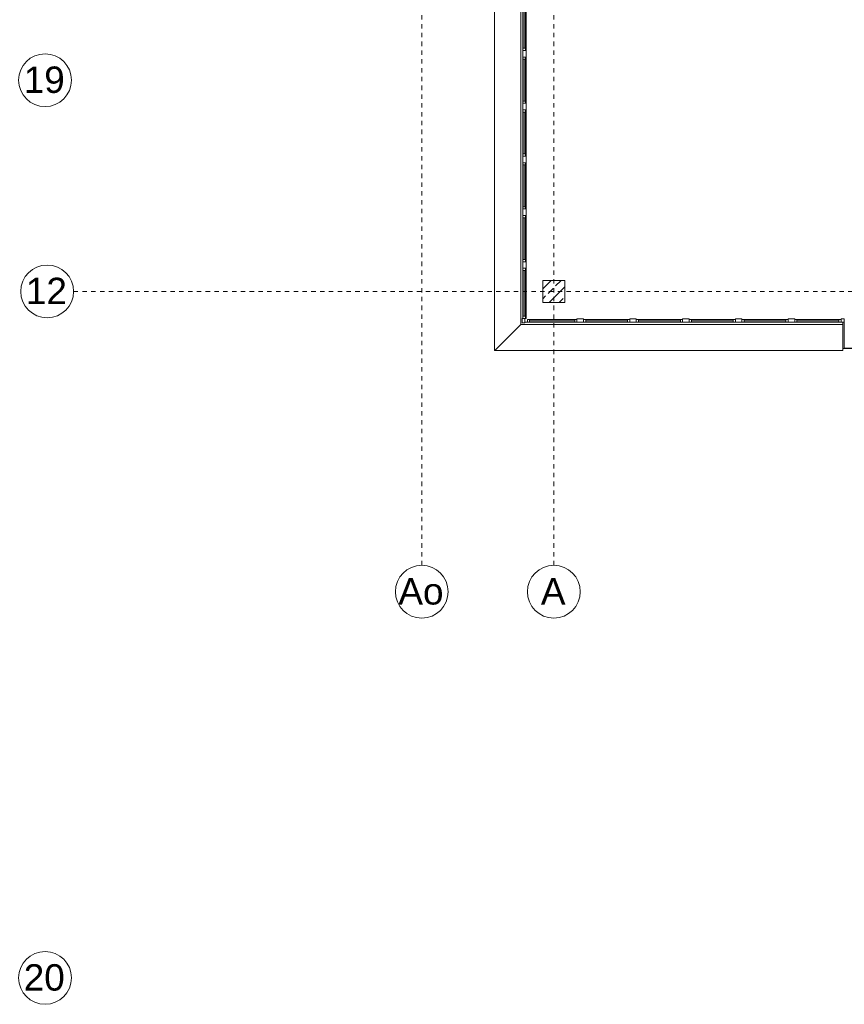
# Model space of a CAD drawing. Header units: metres. Extents: x -52 to 123, y -78 to 33.
# Tile 10 of 112: x 9 to 27, y -74 to -52. Entities that reach past the tile are written whole.
import ezdxf

# ---------------------------------------------------------------- set-up
doc = ezdxf.new("R2010")
doc.units = ezdxf.units.M
doc.linetypes.add('Rasterlinie', pattern=[0.019, 0.01, -0.003, 0.003, -0.003])
for name, color, linetype, lineweight in [('A_Fassadenelemente', 7, 'Continuous', 9), ('A_Fassadenpfosten', 7, 'Continuous', 9), ('A_Fenster', 7, 'Continuous', 9), ('A_Raster', 7, 'Continuous', 9), ('A_Tragwerksstützen_Stahlbeton', 7, 'Continuous', 9), ('A_Wände', 7, 'Continuous', 9)]:
    doc.layers.add(name, color=color, linetype=linetype, lineweight=lineweight)
doc.styles.add('Arial', font='arial.ttf', dxfattribs={"height": 0.6})

# ---------------------------------------------------------------- blocks, each defined once
blk = doc.blocks.new('GSH_Fassade_Fenster_1flg - GSH_Fassade_Fenster_1flg-5999952-BS_Übersicht_O1_BRANDSCHUTZ')
at = {"layer": 'A_Fassadenelemente'}
for p, q in [((-0.525, 0.015), (-0.475, 0.015)), ((-0.525, -0.045), (-0.525, 0.015)), ((-0.475, 0.015), (0.475, 0.015)), ((-0.475, -0.045), (-0.475, 0.015)), ((0.525, 0.015), (0.475, 0.015)), ((0.475, -0.045), (0.475, 0.015)), ((0.525, -0.045), (0.525, 0.015)), ((-0.525, -0.045), (-0.475, -0.045)), ((0.475, -0.015), (-0.475, -0.015)), ((0.475, -0.045), (-0.475, -0.045)), ((0.525, -0.045), (0.475, -0.045))]:
    blk.add_line(p, q, dxfattribs=at)
blk = doc.blocks.new('Pfosten rechteckig - 75x75_Links-2722237-BS_Übersicht_O1_BRANDSCHUTZ')
at = {"layer": 'A_Fassadenpfosten'}
for p, q in [((0, 0.06), (-0.075, 0.06)), ((-0.075, 0.06), (-0.075, -0.015)), ((0, 0.06), (0, -0.015)), ((-0.075, -0.015), (0, -0.015))]:
    blk.add_line(p, q, dxfattribs=at)
blk = doc.blocks.new('Pfosten rechteckig - 150x75-1310572-BS_Übersicht_O1_BRANDSCHUTZ')
at = {"layer": 'A_Fassadenpfosten'}
for p, q in [((0.075, 0.06), (-0.075, 0.06)), ((-0.075, 0.06), (-0.075, -0.015)), ((0.075, 0.06), (0.075, -0.015)), ((-0.075, -0.015), (0.075, -0.015))]:
    blk.add_line(p, q, dxfattribs=at)
blk = doc.blocks.new('GSH_Fassade_Fenster_1flg - GSH_Fassade_Fenster_1flg-6793726-BS_Übersicht_O1_BRANDSCHUTZ')
at = {"layer": 'A_Fassadenelemente'}
for p, q in [((-0.57, 0.015), (-0.52, 0.015)), ((-0.57, -0.045), (-0.57, 0.015)), ((-0.52, 0.015), (0.52, 0.015)), ((-0.52, -0.045), (-0.52, 0.015)), ((0.57, 0.015), (0.52, 0.015)), ((0.52, -0.045), (0.52, 0.015)), ((0.57, -0.045), (0.57, 0.015)), ((-0.57, -0.045), (-0.52, -0.045)), ((0.52, -0.015), (-0.52, -0.015)), ((0.52, -0.045), (-0.52, -0.045)), ((0.57, -0.045), (0.52, -0.045))]:
    blk.add_line(p, q, dxfattribs=at)
blk = doc.blocks.new('Pfosten rechteckig - 90x75-6793725-BS_Übersicht_O1_BRANDSCHUTZ')
at = {"layer": 'A_Fassadenpfosten'}
for p, q in [((20.131, -57.372), (20.131, -58.512)), ((20.131, -58.512), (20.116, -58.512))]:
    blk.add_line(p, q, dxfattribs=at)
blk = doc.blocks.new('Pfosten rechteckig - 90x75-1335231-BS_Übersicht_O1_BRANDSCHUTZ')
at = {"layer": 'A_Fassadenpfosten'}
blk.add_line((20.131, -52.572), (20.131, -53.622), dxfattribs=at)
blk = doc.blocks.new('Pfosten rechteckig - 60x100-6793727-BS_Übersicht_O1_BRANDSCHUTZ')
at = {"layer": 'A_Fassadenpfosten'}
for p, q in [((0, 0.03), (-0.1, 0.03)), ((-0.1, 0.03), (-0.1, -0.03)), ((0, 0.03), (0, -0.03)), ((-0.1, -0.03), (0, -0.03))]:
    blk.add_line(p, q, dxfattribs=at)
blk = doc.blocks.new('GSH_Fassade_Fenster_1flg - GSH_Fassade_Fenster_1flg-5999964-BS_Übersicht_O1_BRANDSCHUTZ')
at = {"layer": 'A_Fassadenelemente'}
for p, q in [((-0.5625, 0.015), (-0.5125, 0.015)), ((-0.5625, -0.045), (-0.5625, 0.015)), ((-0.5125, 0.015), (0.5125, 0.015)), ((-0.5125, -0.045), (-0.5125, 0.015)), ((0.5625, 0.015), (0.5125, 0.015)), ((0.5125, -0.045), (0.5125, 0.015)), ((0.5625, -0.045), (0.5625, 0.015)), ((-0.5625, -0.045), (-0.5125, -0.045)), ((0.5125, -0.015), (-0.5125, -0.015)), ((0.5125, -0.045), (-0.5125, -0.045)), ((0.5625, -0.045), (0.5125, -0.045))]:
    blk.add_line(p, q, dxfattribs=at)
blk = doc.blocks.new('Systemelement - GSH_Fassadenelement_169-169-169-6671684-BS_Übersicht_O1_BRANDSCHUTZ')
at = {"layer": 'A_Fassadenelemente'}
for p, q in [((-0.6, 0.06), (0.6, 0.06)), ((-0.6, 0.052), (-0.6, 0.06)), ((0.6, 0.052), (-0.6, 0.052)), ((0.6, 0.052), (0.6, 0.06))]:
    blk.add_line(p, q, dxfattribs=at)
blk = doc.blocks.new('Fensterbank1 - Fensterbank-6073046-BS_Übersicht_O1_BRANDSCHUTZ')
at = {"layer": 'A_Fenster'}
for p, q in [((19.412, -46.527), (19.412, -59.241)), ((20.005, -58.648), (20.005, -46.527)), ((20.156, -58.597), (20.101, -58.597)), ((19.416, -59.237), (20.005, -58.648)), ((20.005, -58.648), (27.326, -58.648)), ((19.412, -59.241), (27.326, -59.241)), ((27.326, -59.197), (27.326, -59.237)), ((27.326, -59.237), (27.326, -59.241))]:
    blk.add_line(p, q, dxfattribs=at)
blk.add_open_spline([(19.412, -59.241), (19.412, -59.241), (19.412, -59.241), (19.412, -59.24), (19.413, -59.24), (19.413, -59.24), (19.414, -59.239), (19.414, -59.239), (19.415, -59.238), (19.415, -59.238), (19.416, -59.237), (19.416, -59.237)], degree=3, knots=[0, 0, 0, 0, 0.166667, 0.333333, 0.416667, 0.5, 0.583333, 0.666667, 0.75, 0.833333, 1, 1, 1, 1], dxfattribs=at)
blk = doc.blocks.new('Metal_Verkleidung - Metal_Verkleidung-6154593-BS_Übersicht_O1_BRANDSCHUTZ')
at = {"layer": 'A_Wände', "lineweight": 18}
for p, q in [((27.326, -59.197), (27.326, -58.597)), ((27.356, -58.597), (27.326, -58.597)), ((27.356, -58.597), (27.356, -59.197)), ((27.356, -59.197), (27.326, -59.197))]:
    blk.add_line(p, q, dxfattribs=at)
blk = doc.blocks.new('Raster - 3_0mm_mit Kreis-376402-BS_Übersicht_O1_BRANDSCHUTZ')
at = {"layer": 'A_Raster'}
blk.add_circle((0, 0), 0.003, dxfattribs=at)

msp = doc.modelspace()

# ---------------------------------------------------------------- hatches: boundary and pattern name
at = {"layer": 'A_Tragwerksstützen_Stahlbeton'}
h = msp.add_hatch(dxfattribs=at)
h.set_pattern_fill('FP_3', color=256, style=0, pattern_type=2)
h.set_pattern_definition([(45, (1.421, 2.104), (-0.2283955, 0.2283955), []), (45, (1.649, 2.104), (-0.2283955, 0.2283955), [0.161, -0.081])])
h.paths.add_polyline_path([(20.506, -58.147), (21.006, -58.147), (21.006, -57.647), (20.506, -57.647)], flags=0)

# ---------------------------------------------------------------- linework, layer by layer
at = {"layer": 'A_Raster', "linetype": 'Rasterlinie'}
for p, q in [((17.756, -64.12), (17.756, 31.557)), ((20.756, -64.12), (20.756, 31.557)), ((9.846, -57.897), (94.587, -57.897))]:
    msp.add_line(p, q, dxfattribs=at)
at = {"layer": 'A_Tragwerksstützen_Stahlbeton', "lineweight": 18}
for p, q in [((20.506, -58.147), (20.506, -57.647)), ((20.506, -57.647), (21.006, -57.647)), ((21.006, -58.147), (21.006, -57.647)), ((21.006, -58.147), (20.506, -58.147))]:
    msp.add_line(p, q, dxfattribs=at)

# ---------------------------------------------------------------- block references
at = {"layer": 'A_Fassadenelemente'}
for name, p, rotation in [('GSH_Fassade_Fenster_1flg - GSH_Fassade_Fenster_1flg-5999952-BS_Übersicht_O1_BRANDSCHUTZ', (20.071, -51.897), 90.00000000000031), ('GSH_Fassade_Fenster_1flg - GSH_Fassade_Fenster_1flg-5999952-BS_Übersicht_O1_BRANDSCHUTZ', (20.071, -53.097), 90.00000000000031), ('GSH_Fassade_Fenster_1flg - GSH_Fassade_Fenster_1flg-5999952-BS_Übersicht_O1_BRANDSCHUTZ', (20.071, -54.297), 90.00000000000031), ('GSH_Fassade_Fenster_1flg - GSH_Fassade_Fenster_1flg-5999952-BS_Übersicht_O1_BRANDSCHUTZ', (20.071, -55.497), 90.00000000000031), ('GSH_Fassade_Fenster_1flg - GSH_Fassade_Fenster_1flg-5999952-BS_Übersicht_O1_BRANDSCHUTZ', (20.071, -56.697), 90.00000000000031), ('GSH_Fassade_Fenster_1flg - GSH_Fassade_Fenster_1flg-6793726-BS_Übersicht_O1_BRANDSCHUTZ', (20.071, -57.942), 90.00000000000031), ('GSH_Fassade_Fenster_1flg - GSH_Fassade_Fenster_1flg-5999964-BS_Übersicht_O1_BRANDSCHUTZ', (20.719, -58.582), 180), ('GSH_Fassade_Fenster_1flg - GSH_Fassade_Fenster_1flg-5999952-BS_Übersicht_O1_BRANDSCHUTZ', (21.956, -58.582), 180), ('GSH_Fassade_Fenster_1flg - GSH_Fassade_Fenster_1flg-5999952-BS_Übersicht_O1_BRANDSCHUTZ', (23.156, -58.582), 180), ('GSH_Fassade_Fenster_1flg - GSH_Fassade_Fenster_1flg-5999952-BS_Übersicht_O1_BRANDSCHUTZ', (24.356, -58.582), 180), ('GSH_Fassade_Fenster_1flg - GSH_Fassade_Fenster_1flg-5999952-BS_Übersicht_O1_BRANDSCHUTZ', (25.556, -58.582), 180), ('GSH_Fassade_Fenster_1flg - GSH_Fassade_Fenster_1flg-5999952-BS_Übersicht_O1_BRANDSCHUTZ', (26.756, -58.582), 180), ('Systemelement - GSH_Fassadenelement_169-169-169-6671684-BS_Übersicht_O1_BRANDSCHUTZ', (27.956, -59.137), 180)]:
    msp.add_blockref(name, p, dxfattribs=dict(at, rotation=rotation))
at = {"layer": 'A_Fassadenpfosten'}
for name, p in [('Pfosten rechteckig - 90x75-1335231-BS_Übersicht_O1_BRANDSCHUTZ', (0, 1.2)), ('Pfosten rechteckig - 90x75-1335231-BS_Übersicht_O1_BRANDSCHUTZ', (0, 0)), ('Pfosten rechteckig - 90x75-1335231-BS_Übersicht_O1_BRANDSCHUTZ', (0, -1.2)), ('Pfosten rechteckig - 90x75-1335231-BS_Übersicht_O1_BRANDSCHUTZ', (0, -2.4)), ('Pfosten rechteckig - 90x75-1335231-BS_Übersicht_O1_BRANDSCHUTZ', (0, -3.6)), ('Pfosten rechteckig - 90x75-6793725-BS_Übersicht_O1_BRANDSCHUTZ', (0, 0)), ('Pfosten rechteckig - 75x75_Links-2722237-BS_Übersicht_O1_BRANDSCHUTZ', (27.356, -58.582))]:
    msp.add_blockref(name, p, dxfattribs=at)
at = {"layer": 'A_Fassadenpfosten', "extrusion": (0, 0, -1), "rotation": 89.99999999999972}
for p in [(-20.071, -52.497), (-20.071, -53.697), (-20.071, -54.897), (-20.071, -56.097), (-20.071, -57.297)]:
    msp.add_blockref('Pfosten rechteckig - 150x75-1310572-BS_Übersicht_O1_BRANDSCHUTZ', p, dxfattribs=at)
at = {"layer": 'A_Fassadenpfosten', "rotation": 270.0000000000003}
msp.add_blockref('Pfosten rechteckig - 60x100-6793727-BS_Übersicht_O1_BRANDSCHUTZ', (20.071, -58.612), dxfattribs=at)
at = {"layer": 'A_Fassadenpfosten', "extrusion": (0, 0, -1)}
for p in [(-21.356, -58.582), (-22.556, -58.582), (-23.756, -58.582), (-24.956, -58.582), (-26.156, -58.582)]:
    msp.add_blockref('Pfosten rechteckig - 150x75-1310572-BS_Übersicht_O1_BRANDSCHUTZ', p, dxfattribs=at)
at = {"layer": 'A_Fenster'}
msp.add_blockref('Fensterbank1 - Fensterbank-6073046-BS_Übersicht_O1_BRANDSCHUTZ', (0, 0), dxfattribs=at)
at = {"layer": 'A_Raster', "xscale": 199.9999999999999, "yscale": 199.9999999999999, "zscale": 199.9999999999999, "rotation": 269.9999999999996}
for p in [(9.197, -53.097), (9.246, -57.897), (9.197, -73.497)]:
    msp.add_blockref('Raster - 3_0mm_mit Kreis-376402-BS_Übersicht_O1_BRANDSCHUTZ', p, dxfattribs=at)
at = {"layer": 'A_Raster', "xscale": 199.9999999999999, "yscale": 199.9999999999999, "zscale": 199.9999999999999}
for p in [(17.756, -64.72), (20.756, -64.72)]:
    msp.add_blockref('Raster - 3_0mm_mit Kreis-376402-BS_Übersicht_O1_BRANDSCHUTZ', p, dxfattribs=at)
at = {"layer": 'A_Wände', "lineweight": 18}
msp.add_blockref('Metal_Verkleidung - Metal_Verkleidung-6154593-BS_Übersicht_O1_BRANDSCHUTZ', (0, 0), dxfattribs=at)

# ---------------------------------------------------------------- texts
at = {"layer": 'A_Raster', "char_height": 0.6, "attachment_point": 1, "style": 'Arial'}
for s, insert, width in [('19', (8.713, -52.786), 1.15443), ('12', (8.762, -57.586), 1.15443), ('Ao', (17.225, -64.412), 1.26667), ('A', (20.463, -64.412), 0.68945), ('20', (8.713, -73.186), 1.15443)]:
    msp.add_mtext(s, dxfattribs=dict(at, insert=insert, width=width))

doc.saveas('drawing.dxf')
